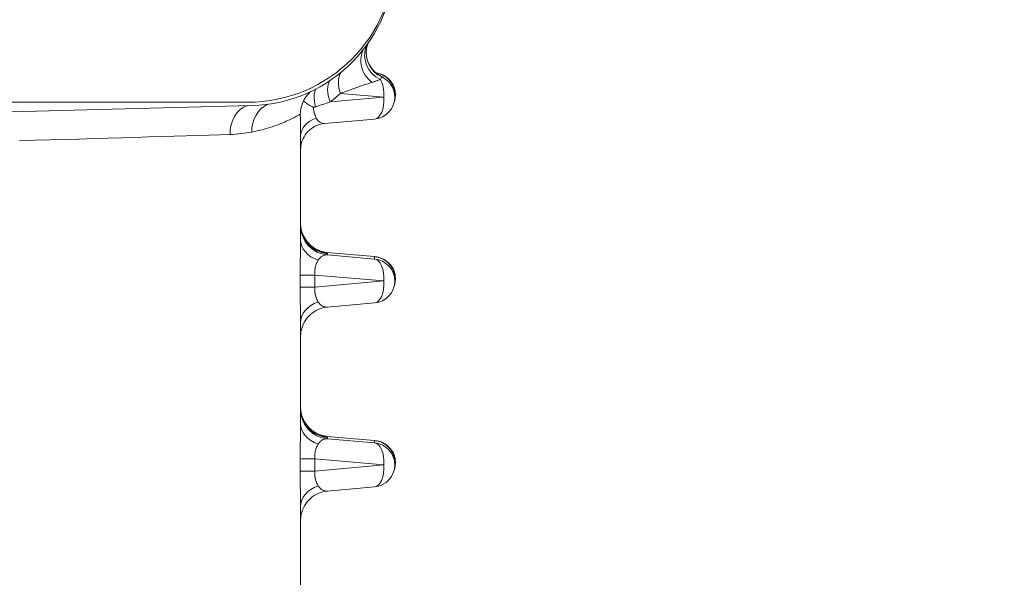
# Model space of a CAD drawing. Extents: x 1 to 669, y 0 to 417.
# Tile 130 of 256: x 96.178 to 97.428, y 347.531 to 348.239. Entities that reach past the tile are written whole.
import ezdxf

# ---------------------------------------------------------------- set-up
doc = ezdxf.new("R2010")
doc.units = 0
doc.header["$LTSCALE"] = 12
doc.header["$MEASUREMENT"] = 0
doc.layers.get('0').update_dxf_attribs({"linetype": 'CONTINUOUS'})
doc.layers.add('D', color=2, linetype='CONTINUOUS')
doc.layers.add('X', color=1, linetype='CONTINUOUS')
doc.styles.get("Standard").update_dxf_attribs({"font": 'SIMPLEX.SHX', "width": 0.875})
doc.dimstyles.new('STANDARD$0', dxfattribs={"dimscale": 32, "dimtxt": 0.09375, "dimasz": 0.0625, "dimexe": 0.03125, "dimexo": 0.03125, "dimgap": 0.03125, "dimtad": 1, "dimtih": 1, "dimtoh": 1, "dimdec": 4, "dimzin": 12, "dimdsep": 46, "dimlunit": 5, "dimtxsty": 'Standard', "dimcen": -0.03125, "dimclrd": 256, "dimclre": 256, "dimclrt": 256, "dimadec": 0, "dimazin": 0, "dimtfac": 0.875, "dimtdec": 4, "dimtofl": 0, "dimtmove": 0, "dimatfit": 3, "dimfxl": 1, "dimtolj": 1, "dimtzin": 12, "dimlwd": 13, "dimlwe": 13, "dimarcsym": 0})

# ---------------------------------------------------------------- blocks, each defined once
blk = doc.blocks.new('*D66')
at = {"layer": 'D', "lineweight": 13, "transparency": 16777216}
for p, q in [((155.735, 359.4009), (155.735, 291.8262)), ((54.6353, 355.7061), (54.6353, 291.8262)), ((56.6353, 292.8262), (153.735, 292.8262))]:
    blk.add_line(p, q, dxfattribs=at)
at = {"layer": 'D', "transparency": 16777216}
for points in [[(56.6353, 293.1595), (56.6353, 292.4928), (54.6353, 292.8262)], [(153.735, 293.1595), (153.735, 292.4928), (155.735, 292.8262)]]:
    blk.add_solid(points, dxfattribs=at)
at = {"layer": 'D', "transparency": 16777216, "insert": (105.1851, 295.3262), "char_height": 3, "attachment_point": 5}
blk.add_mtext('\\A1;101{}{\\C2;%%p1}', dxfattribs=at)
blk = doc.blocks.new('*D70')
at = {"layer": 'D', "lineweight": 13, "transparency": 16777216}
for p, q in [((82.8025, 359.8879), (82.8025, 298.5359)), ((148.8025, 359.8879), (148.8025, 298.5359)), ((146.8025, 299.5359), (84.8025, 299.5359))]:
    blk.add_line(p, q, dxfattribs=at)
at = {"layer": 'D', "transparency": 16777216}
for points in [[(84.8025, 299.8693), (84.8025, 299.2026), (82.8025, 299.5359)], [(146.8025, 299.8693), (146.8025, 299.2026), (148.8025, 299.5359)]]:
    blk.add_solid(points, dxfattribs=at)
at = {"layer": 'D', "transparency": 16777216, "insert": (115.8025, 302.0359), "char_height": 3, "attachment_point": 5}
blk.add_mtext('\\A1;66', dxfattribs=at)
blk = doc.blocks.new('GASTRAIN TOP')
at = {"layer": 'X', "lineweight": 0}
for p, q in [((-55.1245, 367.8029), (-55.1245, 367.8022)), ((-55.1221, 367.7766), (-55.1901, 367.7706)), ((-55.177, 367.7814), (-55.1221, 367.7766)), ((-55.108, 367.7767), (-55.108, 367.7796)), ((-55.5536, 367.7702), (-58.6583, 367.7702)), ((-55.29, 367.7658), (-56.9766, 367.7217)), ((-55.2949, 367.7702), (-55.5536, 367.7702)), ((-55.197, 367.7432), (-55.1336, 367.7488)), ((-55.2276, 367.5956), (-55.2276, 367.727)), ((-55.2276, 367.6165), (-55.2276, 367.6164)), ((-55.1945, 367.5794), (-55.1336, 367.574)), ((-55.1336, 367.574), (-55.1944, 367.5794)), ((-55.1935, 367.5781), (-55.1935, 367.5762)), ((-55.1336, 367.571), (-55.1935, 367.5762)), ((-55.1336, 367.571), (-55.1336, 367.574)), ((-55.2282, 367.5353), (-55.2282, 367.5506)), ((-55.2095, 367.5353), (-55.2095, 367.5506)), ((-55.2095, 367.5506), (-55.1221, 367.5431)), ((-55.108, 367.5431), (-55.108, 367.546)), ((-55.1221, 367.5431), (-55.2095, 367.5353)), ((-55.1936, 367.5099), (-55.1336, 367.5152)), ((-55.2276, 367.3621), (-55.2276, 367.4903)), ((-55.2276, 367.4746), (-55.2276, 367.4746)), ((-55.2276, 367.3829), (-55.2276, 367.3829)), ((-55.1945, 367.3458), (-55.1336, 367.3404)), ((-55.1336, 367.3404), (-55.1944, 367.3458)), ((-55.1935, 367.3445), (-55.1935, 367.3426)), ((-55.1336, 367.3375), (-55.1935, 367.3426)), ((-55.1336, 367.3375), (-55.1336, 367.3404)), ((-55.2282, 367.3017), (-55.2282, 367.317)), ((-55.2095, 367.3017), (-55.2095, 367.3171)), ((-55.2095, 367.3171), (-55.1221, 367.3095)), ((-55.1221, 367.3095), (-55.2095, 367.3017)), ((-55.108, 367.3096), (-55.108, 367.3125)), ((-55.1936, 367.2763), (-55.1336, 367.2816)), ((-55.2276, 367.1285), (-55.2276, 367.2567)), ((-55.2276, 367.241), (-55.2276, 367.241))]:
    blk.add_line(p, q, dxfattribs=at)
for centre, end in [((-55.1361, 367.7767), 359.9965), ((-55.1361, 367.5431), 359.9982), ((-55.1361, 367.3096), 359.9982)]:
    blk.add_arc(centre, 0.028, 275.0687, end, dxfattribs=at)
at = {"layer": 'X', "lineweight": 0, "extrusion": (-2.34588e-16, -4.21552e-26, -1)}
blk.add_ellipse((-55.2949, 367.957), major_axis=(0.1869, 0), ratio=0.999998, start_param=0, end_param=1.570796, dxfattribs=at)
at = {"layer": 'X', "lineweight": 0, "extrusion": (-2.34588e-16, -2.05183e-21, -1)}
blk.add_ellipse((-55.2949, 367.9526), major_axis=(0.1869, 0), ratio=0.999998, start_param=-0.000009, end_param=1.544616, dxfattribs=at)
at = {"layer": 'X', "lineweight": 0, "extrusion": (-2.34556e-16, 1.01155e-19, -1)}
blk.add_ellipse((-55.1127, 367.8299), major_axis=(-0.0336, 0), ratio=0.999998, start_param=-1.156668, end_param=0.39343, dxfattribs=at)
at = {"layer": 'X', "lineweight": 0, "extrusion": (-2.3462e-16, -1.17071e-19, -1)}
blk.add_ellipse((-55.1107, 367.8329), major_axis=(-0.0336, 0), ratio=0.999998, start_param=-1.146445, end_param=0.377346, dxfattribs=at)
at = {"layer": 'X', "lineweight": 0}
for centre, major_axis, ratio, start_param, end_param in [((-55.169, 367.773), (-0.0171, 0.029), 0.597384, 0.290156, 1.307828), ((-55.1361, 367.7767), (0.0024, 0.0279), 0.498728, -1.529609, -0.599561), ((-55.1361, 367.7767), (0.0025, -0.0279), 0.498412, 0, 1.524801), ((-55.289, 367.7292), (-0.0011, 0.0374), 0.75411, 0.19167, 1.547837), ((-55.2587, 367.7322), (-0.0011, 0.0374), 0.829561, 0.308268, 1.545311), ((-55.5939, 367.7217), (-0.3662, -0.0106), 0.002092, 1.59692, 2.42698), ((-55.1361, 367.5431), (0.0024, 0.0279), 0.498728, -1.529609, -0.002411), ((-55.1909, 367.5506), (-0.0374, 0), 0.002092, -1.047198, -0.054337), ((-55.1909, 367.5352), (-0.0374, 0), 0.002092, -1.047198, -0.054337), ((-55.1361, 367.5431), (0.0025, -0.0279), 0.498412, 0, 1.524801), ((-55.1903, 367.4903), (-0.0374, 0), 0.763842, -1.156075, 0.000003), ((-55.1361, 367.3096), (0.0024, 0.0279), 0.498728, -1.529609, -0.002411), ((-55.1909, 367.317), (-0.0374, 0), 0.002092, -1.047198, -0.054337), ((-55.1361, 367.3096), (0.0025, -0.0279), 0.498412, 0, 1.524801), ((-55.1909, 367.3017), (-0.0374, 0), 0.002092, -1.047198, -0.054337), ((-55.1903, 367.2567), (-0.0374, 0), 0.763842, -1.156075, 0.000003)]:
    blk.add_ellipse(centre, major_axis=major_axis, ratio=ratio, start_param=start_param, end_param=end_param, dxfattribs=at)
at = {"layer": 'X', "lineweight": 0, "extrusion": (-2.71488e-16, -2.09011e-17, -1)}
blk.add_ellipse((-55.1518, 367.7863), major_axis=(-0.0191, 0.0277), ratio=0.734012, start_param=-1.261125, end_param=-0.314185, dxfattribs=at)
at = {"layer": 'X', "lineweight": 0, "extrusion": (-2.34583e-16, -1.3216e-19, -1)}
blk.add_ellipse((-55.1361, 367.7767), major_axis=(0.028, 0), ratio=0.999998, start_param=-1.146499, end_param=0.000001, dxfattribs=at)
at = {"layer": 'X', "lineweight": 0, "extrusion": (-1.88336e-16, 5.6075e-18, -1)}
blk.add_ellipse((-55.1904, 367.7598), major_axis=(-0.0143, 0.0304), ratio=0.462461, start_param=-1.203076, end_param=-0.278106, dxfattribs=at)
at = {"layer": 'X', "lineweight": 0, "extrusion": (-2.34588e-16, 5.55224e-22, -1)}
blk.add_ellipse((-55.194, 367.727), major_axis=(-0.0336, 0), ratio=0.751199, start_param=0.000001, end_param=1.149939, dxfattribs=at)
at = {"layer": 'X', "lineweight": 0, "extrusion": (-4.09381e-16, 6.3557e-20, -1)}
blk.add_ellipse((-55.194, 367.7715), major_axis=(-0.0057, -0.0282), ratio=0.565766, start_param=-0.165213, end_param=0.603465, dxfattribs=at)
at = {"layer": 'X', "lineweight": 0, "extrusion": (-2.34508e-16, 3.10421e-20, -1)}
blk.add_ellipse((-55.1903, 367.6165), major_axis=(-0.0374, 0), ratio=0.999998, start_param=-1.0707, end_param=0, dxfattribs=at)
at = {"layer": 'X', "lineweight": 0, "extrusion": (-2.34586e-16, 1.37639e-19, -1)}
for centre in [(-55.1903, 367.6134), (-55.1903, 367.3799)]:
    blk.add_ellipse(centre, major_axis=(-0.0374, 0), ratio=0.999998, start_param=-1.48353, end_param=-0.022146, dxfattribs=at)
at = {"layer": 'X', "lineweight": 0, "extrusion": (-2.49829e-16, 1.12341e-17, -1)}
for centre in [(-55.1903, 367.5956), (-55.1903, 367.3621)]:
    blk.add_ellipse(centre, major_axis=(-0.0374, 0), ratio=0.761135, start_param=-1.156077, end_param=0, dxfattribs=at)
at = {"layer": 'X', "lineweight": 0, "extrusion": (-3.68196e-16, 6.52801e-21, -1)}
blk.add_ellipse((-55.1903, 367.5478), major_axis=(0.007, -0.0281), ratio=0.621957, start_param=-3.685612, end_param=-2.933634, dxfattribs=at)
at = {"layer": 'X', "lineweight": 0, "extrusion": (-2.34599e-16, -1.01684e-19, -1)}
blk.add_ellipse((-55.1361, 367.5431), major_axis=(0.028, 0), ratio=0.999998, start_param=-1.483552, end_param=0, dxfattribs=at)
at = {"layer": 'X', "lineweight": 0, "extrusion": (-3.68036e-16, -4.51779e-20, -1)}
blk.add_ellipse((-55.1903, 367.5383), major_axis=(-0.0072, -0.0281), ratio=0.619266, start_param=-0.21457, end_param=0.534783, dxfattribs=at)
at = {"layer": 'X', "lineweight": 0, "extrusion": (-2.34508e-16, 3.10414e-20, -1)}
blk.add_ellipse((-55.1903, 367.383), major_axis=(-0.0374, 0), ratio=0.999998, start_param=-1.0707, end_param=0, dxfattribs=at)
at = {"layer": 'X', "lineweight": 0, "extrusion": (-3.68196e-16, 6.52806e-21, -1)}
blk.add_ellipse((-55.1903, 367.3142), major_axis=(0.007, -0.0281), ratio=0.621957, start_param=-3.685612, end_param=-2.933634, dxfattribs=at)
at = {"layer": 'X', "lineweight": 0, "extrusion": (-2.34599e-16, -1.01854e-19, -1)}
blk.add_ellipse((-55.1361, 367.3096), major_axis=(0.028, 0), ratio=0.999998, start_param=-1.483553, end_param=0, dxfattribs=at)
at = {"layer": 'X', "lineweight": 0, "extrusion": (-3.68036e-16, -4.51777e-20, -1)}
blk.add_ellipse((-55.1903, 367.3048), major_axis=(-0.0072, -0.0281), ratio=0.619266, start_param=-0.21457, end_param=0.534783, dxfattribs=at)
at = {"layer": 'X', "lineweight": 0}
for points, knots in [([(-55.1366, 367.7953), (-55.1439, 367.8003), (-55.1494, 367.8088), (-55.1508, 367.8179), (-55.1518, 367.8243), (-55.1507, 367.8311), (-55.1481, 367.837)], [0, 0, 0, 0, 0.5079497, 0.5079497, 0.5079497, 0.8682805, 0.8682805, 0.8682805, 0.8682805]), ([(-55.1443, 367.8332), (-55.1442, 367.8302), (-55.1438, 367.8271), (-55.143, 367.8242), (-55.1403, 367.8148), (-55.1331, 367.8068), (-55.1245, 367.8029)], [0.3438775, 0.3438775, 0.3438775, 0.3438775, 0.4998856, 0.4998856, 0.4998856, 1, 1, 1, 1]), ([(-55.1262, 367.7991), (-55.1272, 367.7987), (-55.1283, 367.7983), (-55.1305, 367.7975), (-55.1317, 367.797), (-55.1341, 367.7962), (-55.1353, 367.7957), (-55.1366, 367.7953)], [0, 0, 0, 0, 0.333333, 0.333333, 0.666667, 0.666667, 1, 1, 1, 1]), ([(-55.1318, 367.8074), (-55.1293, 367.807), (-55.1269, 367.8064), (-55.1218, 367.8042), (-55.1191, 367.8026), (-55.1145, 367.7986), (-55.1124, 367.7961), (-55.1094, 367.7909), (-55.1083, 367.7881), (-55.1072, 367.7823), (-55.107, 367.7794), (-55.1076, 367.7747), (-55.108, 367.7729), (-55.1086, 367.7712)], [0.00145842, 0.00145842, 0.00145842, 0.00145842, 0.00891502, 0.00891502, 0.01812495, 0.01812495, 0.0273199, 0.0273199, 0.03622562, 0.03622562, 0.04492587, 0.04492587, 0.05036549, 0.05036549, 0.05036549, 0.05036549]), ([(-55.108, 367.7796), (-55.108, 367.7822), (-55.1088, 367.7874), (-55.1117, 367.794), (-55.1156, 367.7991), (-55.1202, 367.8029), (-55.125, 367.8055), (-55.1288, 367.8068), (-55.131, 367.8072), (-55.1317, 367.8073)], [0.3697117, 0.3697117, 0.3697117, 0.3697117, 0.4545455, 0.5454545, 0.6363636, 0.7272727, 0.8181818, 0.9090909, 0.9565103, 0.9565103, 0.9565103, 0.9565103]), ([(-55.1245, 367.8022), (-55.1245, 367.8022), (-55.1245, 367.8022), (-55.1246, 367.8021), (-55.1246, 367.802), (-55.1247, 367.8019), (-55.1247, 367.8019), (-55.1248, 367.8017), (-55.125, 367.8014), (-55.1251, 367.8011), (-55.1252, 367.801), (-55.1252, 367.8009), (-55.1253, 367.8008), (-55.1256, 367.8003), (-55.1259, 367.7998), (-55.1262, 367.7991)], [0, 0, 0, 0, 0.2196787, 0.2196787, 0.2196787, 0.3333334, 0.3333334, 0.3333334, 0.6010859, 0.6010859, 0.6010859, 0.6666667, 0.6666667, 0.6666667, 1, 1, 1, 1]), ([(-55.1245, 367.8029), (-55.1246, 367.803), (-55.1247, 367.803), (-55.1248, 367.803), (-55.1249, 367.8031), (-55.125, 367.8031), (-55.125, 367.8032)], [0, 0, 0, 0, 0.0652044, 0.0652044, 0.0652044, 0.1208556, 0.1208556, 0.1208556, 0.1208556]), ([(-55.2148, 367.7838), (-55.2152, 367.7834), (-55.2181, 367.7808), (-55.2219, 367.7761), (-55.2243, 367.7712), (-55.225, 367.7693)], [0.3160399, 0.3160399, 0.3160399, 0.3160399, 0.3824225, 0.7648079, 0.9999481, 0.9999481, 0.9999481, 0.9999481]), ([(-55.177, 367.7814), (-55.1746, 367.7822), (-55.1722, 367.783), (-55.1675, 367.7847), (-55.1652, 367.7856), (-55.1608, 367.7872), (-55.1587, 367.788), (-55.1544, 367.7896), (-55.1524, 367.7904), (-55.1481, 367.7918), (-55.146, 367.7925), (-55.1414, 367.7939), (-55.139, 367.7946), (-55.1366, 367.7953)], [0, 0, 0, 0, 0.164804, 0.164804, 0.325984, 0.325984, 0.484539, 0.484539, 0.642754, 0.642754, 0.810451, 0.810451, 1, 1, 1, 1]), ([(-55.2114, 367.7637), (-55.2118, 367.7639), (-55.2122, 367.7641), (-55.2148, 367.7654), (-55.2168, 367.7666), (-55.2207, 367.7691), (-55.2225, 367.7704), (-55.224, 367.7718)], [-0.05307257, -0.05307257, -0.05307257, -0.05307257, -0.0490337, -0.0490337, -0.02653751, -0.02653751, -0.00193695, -0.00193695, -0.00193695, -0.00193695]), ([(-55.1901, 367.7706), (-55.1901, 367.7706), (-55.19, 367.7707), (-55.1899, 367.7707), (-55.1879, 367.7722), (-55.1858, 367.7738), (-55.1837, 367.7755), (-55.182, 367.7769), (-55.1803, 367.7784), (-55.1786, 367.7799), (-55.178, 367.7804), (-55.1775, 367.7809), (-55.177, 367.7814)], [0, 0, 0, 0, 0.012669, 0.012669, 0.012669, 0.473371, 0.473371, 0.473371, 0.874041, 0.874041, 0.874041, 1, 1, 1, 1]), ([(-55.225, 367.7693), (-55.2252, 367.7689), (-55.2254, 367.7685), (-55.2255, 367.7681), (-55.2256, 367.7678), (-55.2257, 367.7675), (-55.2258, 367.7671), (-55.2264, 367.7656), (-55.2268, 367.764), (-55.2271, 367.7624), (-55.2273, 367.7617), (-55.2274, 367.7609), (-55.2276, 367.7601), (-55.2277, 367.759), (-55.2279, 367.7579), (-55.2279, 367.7567), (-55.228, 367.7562), (-55.228, 367.7558), (-55.228, 367.7553)], [-0.04364246, -0.04364246, -0.04364246, -0.04364246, -0.03913165, -0.03913165, -0.03913165, -0.03560519, -0.03560519, -0.03560519, -0.01903389, -0.01903389, -0.01903389, -0.01132505, -0.01132505, -0.01132505, 0, 0, 0, 0.00457263, 0.00457263, 0.00457263, 0.00457263]), ([(-55.2086, 367.7645), (-55.2089, 367.7644), (-55.2092, 367.7643), (-55.2098, 367.7642), (-55.2102, 367.7641), (-55.2108, 367.7639), (-55.2111, 367.7638), (-55.2114, 367.7637)], [0, 0, 0, 0, 0.333333, 0.333333, 0.666667, 0.666667, 1, 1, 1, 1]), ([(-55.2077, 367.7501), (-55.2085, 367.7515), (-55.2092, 367.7532), (-55.2098, 367.7551), (-55.2106, 367.7576), (-55.2112, 367.7606), (-55.2114, 367.7637)], [0, 0, 0, 0, 0.4413769, 0.4413769, 0.4413769, 1, 1, 1, 1]), ([(-55.2897, 367.7323), (-55.2849, 367.7331), (-55.2803, 367.7342), (-55.2716, 367.7364), (-55.2674, 367.7377), (-55.2596, 367.7403), (-55.256, 367.7416), (-55.2493, 367.7443), (-55.2464, 367.7456), (-55.2411, 367.7481), (-55.2388, 367.7492), (-55.2349, 367.7512), (-55.2333, 367.7521), (-55.2307, 367.7536), (-55.2297, 367.7542), (-55.2289, 367.7547), (-55.2289, 367.7547), (-55.2285, 367.755), (-55.2282, 367.7552), (-55.228, 367.7553)], [0, 0, 0, 0, 0.131076, 0.131076, 0.265969, 0.265969, 0.40252, 0.40252, 0.538339, 0.538339, 0.670944, 0.670944, 0.7997, 0.7997, 0.925426, 0.925426, 0.929735, 0.929735, 1, 1, 1, 1]), ([(-55.2276, 367.727), (-55.2276, 367.7297), (-55.2277, 367.7326), (-55.2277, 367.7356), (-55.2277, 367.7386), (-55.2278, 367.7418), (-55.2279, 367.7451), (-55.2279, 367.7484), (-55.228, 367.7518), (-55.228, 367.7553)], [0, 0, 0, 0, 0.3333333, 0.3333333, 0.3333333, 0.6666667, 0.6666667, 0.6666667, 1, 1, 1, 1]), ([(-55.197, 367.7432), (-55.2006, 367.7428), (-55.2042, 367.7419), (-55.2107, 367.739), (-55.2138, 367.7371), (-55.2191, 367.7323), (-55.2214, 367.7294), (-55.225, 367.7232), (-55.2263, 367.7198), (-55.2273, 367.7146), (-55.2275, 367.7128), (-55.2276, 367.7108), (-55.2276, 367.7106), (-55.2276, 367.7103), (-55.2276, 367.7103), (-55.2276, 367.7101), (-55.2276, 367.7101), (-55.2276, 367.71), (-55.2276, 367.71), (-55.2276, 367.7099), (-55.2276, 367.7099), (-55.2276, 367.7098), (-55.2276, 367.7098), (-55.2276, 367.7097), (-55.2276, 367.7097), (-55.2276, 367.7097), (-55.2276, 367.7097), (-55.2276, 367.7097)], [0, 0, 0, 0, 0.01084492, 0.01084492, 0.02155735, 0.02155735, 0.0322745, 0.0322745, 0.04299144, 0.04299144, 0.04829797, 0.04829797, 0.04890364, 0.04890364, 0.04913094, 0.04913094, 0.04928627, 0.04928627, 0.04942157, 0.04942157, 0.04955758, 0.04955758, 0.04982995, 0.04982995, 0.05036689, 0.05036689, 0.05102849, 0.05102849, 0.05102849, 0.05102849]), ([(-55.2276, 367.6167), (-55.2276, 367.614), (-55.2274, 367.6115), (-55.2269, 367.6091), (-55.2268, 367.6089), (-55.2263, 367.6066), (-55.2257, 367.6045), (-55.2248, 367.6023), (-55.2247, 367.602), (-55.2238, 367.6), (-55.2229, 367.5983), (-55.2216, 367.5963), (-55.2214, 367.5959), (-55.2202, 367.5941), (-55.2192, 367.5928), (-55.2176, 367.5911), (-55.2171, 367.5906), (-55.2156, 367.5891), (-55.2146, 367.5881), (-55.2127, 367.5867), (-55.212, 367.5861), (-55.2102, 367.5849), (-55.2092, 367.5843), (-55.2082, 367.5837)], [0, 0, 0, 0, 0.166667, 0.166667, 0.17563, 0.17563, 0.333333, 0.333333, 0.355267, 0.355267, 0.5, 0.5, 0.537956, 0.537956, 0.666667, 0.666667, 0.722809, 0.722809, 0.833333, 0.833333, 0.908584, 0.908584, 1, 1, 1, 1]), ([(-55.2276, 367.6153), (-55.2276, 367.6063), (-55.2242, 367.5971), (-55.218, 367.5902), (-55.2117, 367.5833), (-55.2026, 367.5789), (-55.1935, 367.5781)], [0, 0, 0, 0, 0.4958611, 0.4958611, 0.4958611, 1, 1, 1, 1]), ([(-55.2276, 367.6153), (-55.2276, 367.6113), (-55.227, 367.6072), (-55.2244, 367.5996), (-55.2225, 367.596), (-55.2178, 367.5897), (-55.2148, 367.5869), (-55.2083, 367.5823), (-55.2046, 367.5806), (-55.2001, 367.5792), (-55.1992, 367.579), (-55.1981, 367.5788), (-55.1978, 367.5787), (-55.1972, 367.5786), (-55.1969, 367.5785), (-55.1962, 367.5784), (-55.1959, 367.5784), (-55.1955, 367.5783), (-55.1954, 367.5783), (-55.1951, 367.5782), (-55.195, 367.5782), (-55.1948, 367.5782), (-55.1948, 367.5782), (-55.1948, 367.5782)], [0, 0, 0, 0, 0.01205238, 0.01205238, 0.02395487, 0.02395487, 0.03586233, 0.03586233, 0.04776374, 0.04776374, 0.05030171, 0.05030171, 0.05139578, 0.05139578, 0.05246588, 0.05246588, 0.05387685, 0.05387685, 0.05511759, 0.05511759, 0.05696537, 0.05696537, 0.05984969, 0.05984969, 0.05984969, 0.05984969]), ([(-55.2276, 367.6134), (-55.2276, 367.6134), (-55.2276, 367.6134), (-55.2276, 367.6134), (-55.2276, 367.6134), (-55.2276, 367.6133), (-55.2276, 367.6133), (-55.2276, 367.6132), (-55.2276, 367.6132), (-55.2276, 367.6131), (-55.2276, 367.6131), (-55.2276, 367.613), (-55.2276, 367.6129), (-55.2276, 367.6128), (-55.2276, 367.6127), (-55.2276, 367.6126)], [0.001528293, 0.001528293, 0.001528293, 0.001528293, 0.001779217, 0.001779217, 0.002684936, 0.002684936, 0.003172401, 0.003172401, 0.003329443, 0.003329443, 0.003466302, 0.003466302, 0.003698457, 0.003698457, 0.003949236, 0.003949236, 0.003949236, 0.003949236]), ([(-55.2282, 367.5506), (-55.2282, 367.5562), (-55.2281, 367.5616), (-55.2281, 367.5669), (-55.228, 367.5722), (-55.2279, 367.5774), (-55.2278, 367.5823), (-55.2277, 367.5871), (-55.2276, 367.5915), (-55.2276, 367.5956)], [0, 0, 0, 0, 0.3333333, 0.3333333, 0.3333333, 0.6666667, 0.6666667, 0.6666667, 1, 1, 1, 1]), ([(-55.2082, 367.5837), (-55.2071, 367.5831), (-55.2059, 367.5826), (-55.2044, 367.5819), (-55.204, 367.5817), (-55.202, 367.581), (-55.2005, 367.5805), (-55.1975, 367.5797), (-55.196, 367.5795), (-55.1945, 367.5794)], [0, 0, 0, 0, 0.2433399, 0.2433399, 0.333333, 0.333333, 0.6666659, 0.6666659, 0.9999989, 0.9999989, 0.9999989, 0.9999989]), ([(-55.2026, 367.58), (-55.2015, 367.5799), (-55.2005, 367.5798), (-55.1995, 367.5798), (-55.1984, 367.5797), (-55.1974, 367.5796), (-55.1965, 367.5795), (-55.1957, 367.5795), (-55.195, 367.5794), (-55.1945, 367.5794)], [0.806403, 0.806403, 0.806403, 0.806403, 0.8606799, 0.8606799, 0.8606799, 0.9305269, 0.9305269, 0.9305269, 1, 1, 1, 1]), ([(-55.1935, 367.5781), (-55.1935, 367.5781), (-55.1935, 367.5781), (-55.1937, 367.5781), (-55.1942, 367.5781), (-55.195, 367.5782)], [0, 0, 0, 0, 0.0179462, 0.0179462, 0.1062902, 0.1062902, 0.1062902, 0.1062902]), ([(-55.108, 367.546), (-55.108, 367.5487), (-55.1088, 367.5538), (-55.1117, 367.5604), (-55.1156, 367.5656), (-55.1202, 367.5694), (-55.125, 367.572), (-55.1295, 367.5734), (-55.1323, 367.5739), (-55.1336, 367.574)], [0.3697119, 0.3697119, 0.3697119, 0.3697119, 0.4545455, 0.5454545, 0.6363636, 0.7272727, 0.8181818, 0.9090909, 1, 1, 1, 1]), ([(-55.1332, 367.574), (-55.1303, 367.5737), (-55.1273, 367.573), (-55.1218, 367.5707), (-55.1191, 367.569), (-55.1145, 367.565), (-55.1124, 367.5626), (-55.1094, 367.5574), (-55.1083, 367.5545), (-55.1072, 367.5488), (-55.107, 367.5458), (-55.1076, 367.5411), (-55.108, 367.5393), (-55.1086, 367.5376)], [0, 0, 0, 0, 0.00891502, 0.00891502, 0.01812495, 0.01812495, 0.0273199, 0.0273199, 0.03622562, 0.03622562, 0.04492587, 0.04492587, 0.05036549, 0.05036549, 0.05036549, 0.05036549]), ([(-55.2095, 367.5506), (-55.2096, 367.5517), (-55.2097, 367.5528), (-55.2097, 367.5538), (-55.2097, 367.5549), (-55.2096, 367.556), (-55.2095, 367.5571), (-55.2094, 367.5582), (-55.2092, 367.5592), (-55.209, 367.5602), (-55.2088, 367.5612), (-55.2085, 367.5622), (-55.2083, 367.5631), (-55.208, 367.564), (-55.2076, 367.5649), (-55.2073, 367.5657), (-55.2069, 367.5666), (-55.2065, 367.5674), (-55.2061, 367.5682), (-55.2059, 367.5687), (-55.2056, 367.5692), (-55.2053, 367.5696)], [0, 0, 0, 0, 0.141335, 0.141335, 0.141335, 0.285814, 0.285814, 0.285814, 0.428112, 0.428112, 0.428112, 0.572066, 0.572066, 0.572066, 0.721619, 0.721619, 0.721619, 0.88517, 0.88517, 0.88517, 1, 1, 1, 1]), ([(-55.2276, 367.4903), (-55.2276, 367.4944), (-55.2277, 367.4988), (-55.2278, 367.5036), (-55.2279, 367.5084), (-55.228, 367.5136), (-55.2281, 367.5189), (-55.2281, 367.5242), (-55.2282, 367.5296), (-55.2282, 367.5353)], [0, 0, 0, 0, 0.333333, 0.333333, 0.333333, 0.666667, 0.666667, 0.666667, 1, 1, 1, 1]), ([(-55.2053, 367.5164), (-55.2056, 367.5169), (-55.206, 367.5175), (-55.2063, 367.5182), (-55.2067, 367.5189), (-55.2071, 367.5198), (-55.2075, 367.5207), (-55.2078, 367.5215), (-55.2081, 367.5224), (-55.2084, 367.5233), (-55.2086, 367.5241), (-55.2088, 367.5249), (-55.209, 367.5258), (-55.2092, 367.5266), (-55.2093, 367.5274), (-55.2094, 367.5283), (-55.2095, 367.5291), (-55.2096, 367.5299), (-55.2096, 367.5308), (-55.2097, 367.5316), (-55.2097, 367.5324), (-55.2097, 367.5333), (-55.2096, 367.5339), (-55.2096, 367.5346), (-55.2095, 367.5353)], [0, 0, 0, 0, 0.1409433, 0.1409433, 0.1409433, 0.3067665, 0.3067665, 0.3067665, 0.4489262, 0.4489262, 0.4489262, 0.5748983, 0.5748983, 0.5748983, 0.6903898, 0.6903898, 0.6903898, 0.8003448, 0.8003448, 0.8003448, 0.9097457, 0.9097457, 0.9097457, 1, 1, 1, 1]), ([(-55.1936, 367.5099), (-55.1976, 367.5095), (-55.2016, 367.5085), (-55.2089, 367.5053), (-55.2123, 367.5031), (-55.2182, 367.4978), (-55.2208, 367.4946), (-55.2247, 367.4877), (-55.2261, 367.4839), (-55.2273, 367.4781), (-55.2275, 367.4761), (-55.2276, 367.474), (-55.2276, 367.4738), (-55.2276, 367.4735), (-55.2276, 367.4733), (-55.2276, 367.4731), (-55.2276, 367.4731), (-55.2276, 367.473), (-55.2276, 367.473), (-55.2276, 367.4729), (-55.2276, 367.4729), (-55.2276, 367.4728), (-55.2276, 367.4728), (-55.2276, 367.4728), (-55.2276, 367.4728), (-55.2276, 367.4728)], [0, 0, 0, 0, 0.01205669, 0.01205669, 0.02395926, 0.02395926, 0.03586729, 0.03586729, 0.04777505, 0.04777505, 0.05367116, 0.05367116, 0.05424973, 0.05424973, 0.05468326, 0.05468326, 0.05483333, 0.05483333, 0.05498349, 0.05498349, 0.05559854, 0.05559854, 0.056194, 0.056194, 0.05701892, 0.05701892, 0.05701892, 0.05701892]), ([(-55.2276, 367.3831), (-55.2276, 367.3805), (-55.2274, 367.378), (-55.2269, 367.3755), (-55.2268, 367.3754), (-55.2263, 367.373), (-55.2257, 367.3709), (-55.2248, 367.3687), (-55.2247, 367.3684), (-55.2238, 367.3664), (-55.2229, 367.3647), (-55.2216, 367.3627), (-55.2214, 367.3623), (-55.2202, 367.3605), (-55.2192, 367.3593), (-55.2176, 367.3575), (-55.2171, 367.357), (-55.2156, 367.3555), (-55.2146, 367.3546), (-55.2127, 367.3531), (-55.212, 367.3525), (-55.2102, 367.3514), (-55.2092, 367.3507), (-55.2082, 367.3502)], [0, 0, 0, 0, 0.166667, 0.166667, 0.17563, 0.17563, 0.333333, 0.333333, 0.355267, 0.355267, 0.5, 0.5, 0.537956, 0.537956, 0.666667, 0.666667, 0.722809, 0.722809, 0.833333, 0.833333, 0.908584, 0.908584, 1, 1, 1, 1]), ([(-55.2276, 367.3817), (-55.2276, 367.3728), (-55.2242, 367.3635), (-55.218, 367.3567), (-55.2117, 367.3497), (-55.2026, 367.3453), (-55.1935, 367.3445)], [0, 0, 0, 0, 0.4958611, 0.4958611, 0.4958611, 1, 1, 1, 1]), ([(-55.2276, 367.3817), (-55.2276, 367.3777), (-55.227, 367.3736), (-55.2244, 367.3661), (-55.2225, 367.3625), (-55.2178, 367.3561), (-55.2148, 367.3533), (-55.2083, 367.3488), (-55.2046, 367.347), (-55.2001, 367.3457), (-55.1992, 367.3454), (-55.1981, 367.3452), (-55.1978, 367.3451), (-55.1972, 367.345), (-55.1969, 367.3449), (-55.1962, 367.3448), (-55.1959, 367.3448), (-55.1955, 367.3447), (-55.1954, 367.3447), (-55.1951, 367.3447), (-55.195, 367.3447), (-55.1948, 367.3446), (-55.1948, 367.3446), (-55.1948, 367.3446)], [0, 0, 0, 0, 0.01205238, 0.01205238, 0.02395487, 0.02395487, 0.03586233, 0.03586233, 0.04776374, 0.04776374, 0.05030171, 0.05030171, 0.05139578, 0.05139578, 0.05246588, 0.05246588, 0.05387685, 0.05387685, 0.05511759, 0.05511759, 0.05696537, 0.05696537, 0.05984969, 0.05984969, 0.05984969, 0.05984969]), ([(-55.2276, 367.3798), (-55.2276, 367.3798), (-55.2276, 367.3798), (-55.2276, 367.3798), (-55.2276, 367.3798), (-55.2276, 367.3797), (-55.2276, 367.3797), (-55.2276, 367.3796), (-55.2276, 367.3796), (-55.2276, 367.3796), (-55.2276, 367.3795), (-55.2276, 367.3794), (-55.2276, 367.3794), (-55.2276, 367.3792), (-55.2276, 367.3791), (-55.2276, 367.379)], [0.00152804, 0.00152804, 0.00152804, 0.00152804, 0.001779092, 0.001779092, 0.002684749, 0.002684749, 0.003172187, 0.003172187, 0.003329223, 0.003329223, 0.003466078, 0.003466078, 0.003698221, 0.003698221, 0.003948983, 0.003948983, 0.003948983, 0.003948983]), ([(-55.2282, 367.317), (-55.2282, 367.3226), (-55.2281, 367.328), (-55.2281, 367.3333), (-55.228, 367.3387), (-55.2279, 367.3439), (-55.2278, 367.3487), (-55.2277, 367.3535), (-55.2276, 367.3579), (-55.2276, 367.3621)], [0, 0, 0, 0, 0.3333333, 0.3333333, 0.3333333, 0.6666667, 0.6666667, 0.6666667, 1, 1, 1, 1]), ([(-55.2082, 367.3502), (-55.2071, 367.3496), (-55.2059, 367.349), (-55.2044, 367.3483), (-55.204, 367.3482), (-55.202, 367.3474), (-55.2005, 367.3469), (-55.1975, 367.3462), (-55.196, 367.3459), (-55.1945, 367.3458)], [0, 0, 0, 0, 0.2433399, 0.2433399, 0.333333, 0.333333, 0.6666659, 0.6666659, 0.9999989, 0.9999989, 0.9999989, 0.9999989]), ([(-55.2026, 367.3464), (-55.2015, 367.3464), (-55.2005, 367.3463), (-55.1995, 367.3462), (-55.1984, 367.3461), (-55.1974, 367.346), (-55.1965, 367.346), (-55.1957, 367.3459), (-55.195, 367.3458), (-55.1945, 367.3458)], [0.806403, 0.806403, 0.806403, 0.806403, 0.8606799, 0.8606799, 0.8606799, 0.9305269, 0.9305269, 0.9305269, 1, 1, 1, 1]), ([(-55.2095, 367.3171), (-55.2096, 367.3181), (-55.2097, 367.3192), (-55.2097, 367.3203), (-55.2097, 367.3214), (-55.2096, 367.3225), (-55.2095, 367.3235), (-55.2094, 367.3246), (-55.2092, 367.3256), (-55.209, 367.3266), (-55.2088, 367.3276), (-55.2085, 367.3286), (-55.2083, 367.3295), (-55.208, 367.3305), (-55.2076, 367.3313), (-55.2073, 367.3322), (-55.2069, 367.333), (-55.2065, 367.3339), (-55.2061, 367.3346), (-55.2059, 367.3351), (-55.2056, 367.3356), (-55.2053, 367.336)], [0, 0, 0, 0, 0.141335, 0.141335, 0.141335, 0.285814, 0.285814, 0.285814, 0.428112, 0.428112, 0.428112, 0.572066, 0.572066, 0.572066, 0.721619, 0.721619, 0.721619, 0.88517, 0.88517, 0.88517, 1, 1, 1, 1]), ([(-55.1935, 367.3445), (-55.1935, 367.3445), (-55.1935, 367.3445), (-55.1937, 367.3445), (-55.1942, 367.3446), (-55.195, 367.3447)], [0, 0, 0, 0, 0.0179462, 0.0179462, 0.1062902, 0.1062902, 0.1062902, 0.1062902]), ([(-55.108, 367.3125), (-55.108, 367.3151), (-55.1088, 367.3202), (-55.1117, 367.3268), (-55.1156, 367.332), (-55.1202, 367.3358), (-55.125, 367.3384), (-55.1295, 367.3398), (-55.1323, 367.3403), (-55.1336, 367.3404)], [0.3697119, 0.3697119, 0.3697119, 0.3697119, 0.4545455, 0.5454545, 0.6363636, 0.7272727, 0.8181818, 0.9090909, 1, 1, 1, 1]), ([(-55.1332, 367.3404), (-55.1303, 367.3401), (-55.1273, 367.3394), (-55.1218, 367.3371), (-55.1191, 367.3354), (-55.1145, 367.3314), (-55.1124, 367.329), (-55.1094, 367.3238), (-55.1083, 367.321), (-55.1072, 367.3152), (-55.107, 367.3122), (-55.1076, 367.3075), (-55.108, 367.3058), (-55.1086, 367.304)], [0, 0, 0, 0, 0.00891502, 0.00891502, 0.01812495, 0.01812495, 0.0273199, 0.0273199, 0.03622562, 0.03622562, 0.04492587, 0.04492587, 0.05036549, 0.05036549, 0.05036549, 0.05036549]), ([(-55.2276, 367.2567), (-55.2276, 367.2608), (-55.2277, 367.2652), (-55.2278, 367.27), (-55.2279, 367.2748), (-55.228, 367.28), (-55.2281, 367.2853), (-55.2281, 367.2906), (-55.2282, 367.296), (-55.2282, 367.3017)], [0, 0, 0, 0, 0.333333, 0.333333, 0.333333, 0.666667, 0.666667, 0.666667, 1, 1, 1, 1]), ([(-55.2053, 367.2828), (-55.2056, 367.2834), (-55.206, 367.2839), (-55.2063, 367.2846), (-55.2067, 367.2854), (-55.2071, 367.2862), (-55.2075, 367.2871), (-55.2078, 367.2879), (-55.2081, 367.2888), (-55.2084, 367.2897), (-55.2086, 367.2905), (-55.2088, 367.2914), (-55.209, 367.2922), (-55.2092, 367.293), (-55.2093, 367.2939), (-55.2094, 367.2947), (-55.2095, 367.2955), (-55.2096, 367.2964), (-55.2096, 367.2972), (-55.2097, 367.298), (-55.2097, 367.2989), (-55.2097, 367.2997), (-55.2096, 367.3004), (-55.2096, 367.3011), (-55.2095, 367.3017)], [0, 0, 0, 0, 0.1409433, 0.1409433, 0.1409433, 0.3067665, 0.3067665, 0.3067665, 0.4489262, 0.4489262, 0.4489262, 0.5748983, 0.5748983, 0.5748983, 0.6903898, 0.6903898, 0.6903898, 0.8003448, 0.8003448, 0.8003448, 0.9097457, 0.9097457, 0.9097457, 1, 1, 1, 1]), ([(-55.1936, 367.2763), (-55.1976, 367.276), (-55.2016, 367.2749), (-55.2089, 367.2717), (-55.2123, 367.2695), (-55.2182, 367.2642), (-55.2208, 367.2611), (-55.2247, 367.2542), (-55.2261, 367.2504), (-55.2273, 367.2445), (-55.2275, 367.2426), (-55.2276, 367.2404), (-55.2276, 367.2402), (-55.2276, 367.2399), (-55.2276, 367.2397), (-55.2276, 367.2396), (-55.2276, 367.2395), (-55.2276, 367.2395), (-55.2276, 367.2394), (-55.2276, 367.2393), (-55.2276, 367.2393), (-55.2276, 367.2392), (-55.2276, 367.2392), (-55.2276, 367.2392), (-55.2276, 367.2392), (-55.2276, 367.2392)], [0, 0, 0, 0, 0.01205669, 0.01205669, 0.02395926, 0.02395926, 0.03586729, 0.03586729, 0.04777505, 0.04777505, 0.05367116, 0.05367116, 0.05424973, 0.05424973, 0.05468326, 0.05468326, 0.05483333, 0.05483333, 0.05498349, 0.05498349, 0.05559854, 0.05559854, 0.056194, 0.056194, 0.05701892, 0.05701892, 0.05701892, 0.05701892])]:
    blk.add_open_spline(points, degree=3, knots=knots, dxfattribs=at)
for points in [[(-55.2249, 367.7697), (-55.2249, 367.7696), (-55.225, 367.7694), (-55.225, 367.7693)], [(-55.2086, 367.7645), (-55.2024, 367.7664), (-55.1962, 367.7684), (-55.1901, 367.7706)], [(-55.3172, 367.7292), (-55.3073, 367.7295), (-55.2981, 367.7307), (-55.2897, 367.7323)], [(-55.2276, 367.7131), (-55.2276, 367.7131), (-55.2276, 367.7131), (-55.2276, 367.7131)], [(-55.1952, 367.5782), (-55.1952, 367.5782), (-55.1952, 367.5782), (-55.1952, 367.5782)], [(-55.1336, 367.574), (-55.1335, 367.574), (-55.1333, 367.5739), (-55.1332, 367.5739)], [(-55.1952, 367.3447), (-55.1952, 367.3447), (-55.1952, 367.3447), (-55.1952, 367.3447)], [(-55.1336, 367.3404), (-55.1335, 367.3404), (-55.1333, 367.3404), (-55.1332, 367.3404)]]:
    blk.add_open_spline(points, degree=3, dxfattribs=at)

msp = doc.modelspace()

# ---------------------------------------------------------------- linework, layer by layer
msp.add_arc((115.80247, 360.88787), 33, 199.528779, 69.373612)

# ---------------------------------------------------------------- block references
msp.add_blockref('GASTRAIN TOP', (151.76205, -19.63606))

# ---------------------------------------------------------------- dimensions: what is measured, and where the dimension line sits
at = {"layer": 'D'}
dim = msp.add_linear_dim(base=(82.80247, 299.53593), p1=(148.80247, 360.88787), p2=(82.80247, 360.88787), dimstyle='STANDARD$0', override={"dimdec": 1, "dimarcsym": 1}, dxfattribs=at)
dim.commit()
dim.dimension.update_dxf_attribs({"geometry": '*D70', "text_midpoint": (115.80247, 302.03593)})
dim = msp.add_linear_dim(base=(155.73497, 292.82615), p1=(54.63525, 356.70607), p2=(155.73497, 360.40088), text='<>{}{\\C2;%%p1}', dimstyle='STANDARD$0', override={"dimdec": 0, "dimtp": 1, "dimtm": 1, "dimarcsym": 1}, dxfattribs=at)
dim.commit()
dim.dimension.update_dxf_attribs({"geometry": '*D66', "text_midpoint": (105.18511, 295.32615)})

doc.saveas('drawing.dxf')
